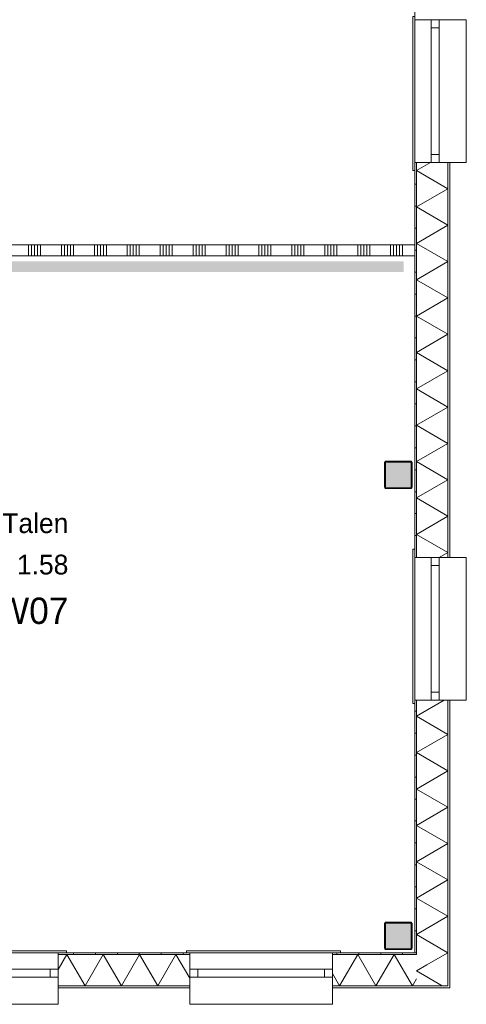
# Model space of a CAD drawing. Header units: millimetres. Extents: x -850 to 154668, y -25041 to 71030.
# Tile 202 of 211: x 95510 to 99580, y -470 to 8500. Entities that reach past the tile are written whole.
import ezdxf
from ezdxf.enums import TextEntityAlignment as Align

# ---------------------------------------------------------------- set-up
doc = ezdxf.new("R2010")
doc.units = ezdxf.units.MM
doc.header["$MEASUREMENT"] = 0
for name, color, linetype in [('New_21 Buitenwanden', 7, 'Continuous'), ('New_21 Buitenwanden Doorsnede-arcering', 7, 'Continuous'), ('New_21 Buitenwanden Laagscheidingslijnen', 7, 'Continuous'), ('New_21 Buitenwanden Ramen', 7, 'Continuous'), ('New_22 NC Binnenwanden', 7, 'Continuous'), ('New_22 NC Binnenwanden Doorsnede-arcering', 7, 'Continuous'), ('New_22 NC Binnenwanden Laagscheidingslijnen', 7, 'Continuous'), ('New_23 Vloeren', 7, 'Continuous'), ('New_Info Wandafwerking aanduiding', 7, 'Continuous'), ('New_Info Wandafwerking aanduiding Doorsnede-arcering', 7, 'Continuous'), ('New_Z Ruimtefuncties', 7, 'Continuous'), ('New_Z Ruimtefuncties Zone omranding', 7, 'Continuous'), ('New_Z Ruimtefuncties Zone tekst', 7, 'Continuous'), ('S-COLS-____-OTLN.RVT S', 7, 'Continuous'), ('S-COLS-____-OTLN.RVT S 2D arcering', 7, 'Continuous')]:
    doc.layers.add(name, color=color, linetype=linetype)
doc.styles.add('GENERATED_STYLE_1', font='txt')
doc.styles.add('GENERATED_STYLE_2', font='txt')
pattern_1 = [(180, (0, 0), (0, 200), [])]
pattern_2 = [(90, (0, 0), (-200, 0), [])]

# ---------------------------------------------------------------- blocks, each defined once
blk = doc.blocks.new('Slab_4_2', base_point=(42240, 24215))
at = {"layer": 'New_23 Vloeren', "color": 1, "linetype": 'Continuous', "lineweight": 0, "flags": 128}
blk.add_lwpolyline([(64109.9, 18020), (64209.9, 18020), (72060, 18020), (72060, 25010, -0.414213), (73260, 26210), (73460, 26210), (73460, 26125), (99110, 26125), (99110, 0), (73125, 0), (73125, 1975.4), (61760, 1975.4)], format="xyb", dxfattribs=at)
blk = doc.blocks.new('*X979')
at = {"layer": 'New_21 Buitenwanden Doorsnede-arcering', "linetype": 'Continuous', "lineweight": 0, "true_color": 0xe9ebeb}
blk.add_hatch(color=254, dxfattribs=at).paths.add_polyline_path([(99412.1, -302.1), (99412.2, -302.2), (99412.2, -302.1)])
blk = doc.blocks.new('*X980')
at = {"layer": 'New_21 Buitenwanden Doorsnede-arcering', "linetype": 'Continuous', "lineweight": 0, "true_color": 0xe9ebeb}
for points in [[(99412.2, 2245), (99412.1, 2245), (99412.1, 2095), (99412.2, 2095)], [(99412.2, 1945), (99412.1, 1945), (99412.1, 1795), (99412.2, 1795)], [(99412.2, 1645), (99412.1, 1645), (99412.1, 1495), (99412.2, 1495)], [(99412.2, 1345), (99412.1, 1345), (99412.1, 1195), (99412.2, 1195)], [(99412.2, 1045), (99412.1, 1045), (99412.1, 895), (99412.2, 895)], [(99412.2, 745), (99412.1, 745), (99412.1, 595), (99412.2, 595)], [(99412.2, 445), (99412.1, 445), (99412.1, 295), (99412.2, 295)], [(99412.2, 145), (99412.1, 145), (99412.1, -5), (99412.2, -5)], [(99412.1, -155), (99412.1, -302.1), (99412.2, -302.1), (99412.2, -155)]]:
    blk.add_hatch(color=254, dxfattribs=at).paths.add_polyline_path(points)
blk = doc.blocks.new('*X981')
at = {"layer": 'New_21 Buitenwanden Doorsnede-arcering', "linetype": 'Continuous', "lineweight": 0, "true_color": 0xe9ebeb}
for points in [[(99412.1, 7200), (99412.1, 7195), (99412.2, 7195), (99412.2, 7200)], [(99412.2, 7045), (99412.1, 7045), (99412.1, 6895), (99412.2, 6895)], [(99412.2, 6745), (99412.1, 6745), (99412.1, 6595), (99412.2, 6595)], [(99412.2, 6445), (99412.1, 6445), (99412.1, 6295), (99412.2, 6295)], [(99412.2, 6145), (99412.1, 6145), (99412.1, 5995), (99412.2, 5995)], [(99412.2, 5845), (99412.1, 5845), (99412.1, 5695), (99412.2, 5695)], [(99412.2, 5545), (99412.1, 5545), (99412.1, 5395), (99412.2, 5395)], [(99412.2, 5245), (99412.1, 5245), (99412.1, 5095), (99412.2, 5095)], [(99412.2, 4945), (99412.1, 4945), (99412.1, 4795), (99412.2, 4795)], [(99412.2, 4645), (99412.1, 4645), (99412.1, 4495), (99412.2, 4495)], [(99412.2, 4345), (99412.1, 4345), (99412.1, 4195), (99412.2, 4195)], [(99412.2, 4045), (99412.1, 4045), (99412.1, 3895), (99412.2, 3895)], [(99412.1, 3745), (99412.1, 3600), (99412.2, 3600), (99412.2, 3745)]]:
    blk.add_hatch(color=254, dxfattribs=at).paths.add_polyline_path(points)
blk = doc.blocks.new('*X990')
at = {"layer": 'New_21 Buitenwanden Doorsnede-arcering', "linetype": 'Continuous', "lineweight": 0, "true_color": 0xe9ebeb}
for points in [[(99125, 7195), (99125.1, 7195), (99125.1, 7200), (99125, 7200)], [(99125.1, 7045), (99125, 7045), (99125, 6895), (99125.1, 6895)], [(99125.1, 6745), (99125, 6745), (99125, 6595), (99125.1, 6595)], [(99125.1, 6445), (99125, 6445), (99125, 6295), (99125.1, 6295)], [(99125.1, 6145), (99125, 6145), (99125, 5995), (99125.1, 5995)], [(99125.1, 5845), (99125, 5845), (99125, 5695), (99125.1, 5695)], [(99125.1, 5545), (99125, 5545), (99125, 5395), (99125.1, 5395)], [(99125.1, 5245), (99125, 5245), (99125, 5095), (99125.1, 5095)], [(99125.1, 4945), (99125, 4945), (99125, 4795), (99125.1, 4795)], [(99125.1, 4645), (99125, 4645), (99125, 4495), (99125.1, 4495)], [(99125.1, 4345), (99125, 4345), (99125, 4195), (99125.1, 4195)], [(99125.1, 4045), (99125, 4045), (99125, 3895), (99125.1, 3895)], [(99125.1, 3745), (99125, 3745), (99125, 3600), (99125.1, 3600)]]:
    blk.add_hatch(color=254, dxfattribs=at).paths.add_polyline_path(points)
blk = doc.blocks.new('*X995')
at = {"layer": 'New_21 Buitenwanden Doorsnede-arcering', "linetype": 'Continuous', "lineweight": 0, "true_color": 0xe9ebeb}
for points in [[(99125.1, 2245), (99125, 2245), (99125, 2095), (99125.1, 2095)], [(99125.1, 1945), (99125, 1945), (99125, 1795), (99125.1, 1795)], [(99125.1, 1645), (99125, 1645), (99125, 1495), (99125.1, 1495)], [(99125.1, 1345), (99125, 1345), (99125, 1195), (99125.1, 1195)], [(99125.1, 1045), (99125, 1045), (99125, 895), (99125.1, 895)], [(99125.1, 745), (99125, 745), (99125, 595), (99125.1, 595)], [(99125.1, 445), (99125, 445), (99125, 295), (99125.1, 295)], [(99125.1, 145), (99125, 145), (99125, -5), (99125.1, -5)]]:
    blk.add_hatch(color=254, dxfattribs=at).paths.add_polyline_path(points)
blk = doc.blocks.new('*X997')
at = {"layer": 'New_21 Buitenwanden Doorsnede-arcering', "color": 254, "linetype": 'Continuous', "lineweight": 0, "true_color": 0xe9ebeb}
blk.add_line((99385.9, -15.1), (99220.6, -110.6), dxfattribs=at)
blk = doc.blocks.new('*X998')
at = {"layer": 'New_21 Buitenwanden Doorsnede-arcering', "color": 254, "linetype": 'Continuous', "lineweight": 0, "true_color": 0xe9ebeb}
for p, q in [((99377.8, 2300), (99125.1, 2154.1)), ((99412.1, 1988.4), (99125.1, 2154.1)), ((99412.1, 1988.4), (99125.1, 1822.7)), ((99412.1, 1657), (99125.1, 1822.7)), ((99412.1, 1657), (99125.1, 1491.3)), ((99412.1, 1325.6), (99125.1, 1491.3)), ((99412.1, 1325.6), (99125.1, 1159.9)), ((99412.1, 994.2), (99125.1, 1159.9)), ((99412.1, 994.2), (99125.1, 828.5)), ((99412.1, 662.8), (99125.1, 828.5)), ((99412.1, 662.8), (99125.1, 497.1)), ((99412.1, 331.4), (99125.1, 497.1)), ((99412.1, 331.4), (99125.1, 165.7)), ((99412.1, 0), (99125.1, 165.7)), ((99412.1, 0), (99385.9, -15.1))]:
    blk.add_line(p, q, dxfattribs=at)
blk = doc.blocks.new('*X1000')
at = {"layer": 'New_21 Buitenwanden Doorsnede-arcering', "color": 254, "linetype": 'Continuous', "lineweight": 0, "true_color": 0xe9ebeb}
for p, q in [((99254.9, 7200), (99125.1, 7125.1)), ((99412.1, 6959.4), (99125.1, 7125.1)), ((99412.1, 6959.4), (99125.1, 6793.7)), ((99412.1, 6628), (99125.1, 6793.7)), ((99412.1, 6628), (99125.1, 6462.3)), ((99412.1, 6296.6), (99125.1, 6462.3)), ((99412.1, 6296.6), (99125.1, 6130.9)), ((99412.1, 5965.2), (99125.1, 6130.9)), ((99412.1, 5965.2), (99125.1, 5799.5)), ((99412.1, 5633.8), (99125.1, 5799.5)), ((99412.1, 5633.8), (99125.1, 5468.1)), ((99412.1, 5302.4), (99125.1, 5468.1)), ((99412.1, 5302.4), (99125.1, 5136.7)), ((99412.1, 4971), (99125.1, 5136.7)), ((99412.1, 4971), (99125.1, 4805.3)), ((99412.1, 4639.6), (99125.1, 4805.3)), ((99412.1, 4639.6), (99125.1, 4473.9)), ((99412.1, 4308.2), (99125.1, 4473.9)), ((99412.1, 4308.2), (99125.1, 4142.5)), ((99412.1, 3976.8), (99125.1, 4142.5)), ((99412.1, 3976.8), (99125.1, 3811.1)), ((99412.1, 3645.4), (99125.1, 3811.1)), ((99412.1, 3645.4), (99333.5, 3600))]:
    blk.add_line(p, q, dxfattribs=at)
blk = doc.blocks.new('R1 22_7')
at = {"layer": 'New_21 Buitenwanden Ramen', "color": 1, "linetype": 'Continuous', "lineweight": 0}
for p, q in [((-725, 150.2), (-725, 168.2)), ((-725, 168.2), (680, 168.2)), ((-650, 150.2), (-680, 150.2)), ((-650, 150.2), (-680, 150.2)), ((-650, 135.2), (-650, 150.2)), ((-650, 135.2), (-650, 150.2)), ((-650, 0), (-650, 135.1)), ((-650, 0), (-650, 135.1)), ((650, 135.2), (650, 150.2)), ((650, 135.2), (650, 150.2)), ((650, 150.2), (680, 150.2)), ((650, 150.2), (680, 150.2)), ((650, 0), (650, 135.1)), ((650, 0), (650, 135.1)), ((680, 168.2), (680, 150.2)), ((-650, 0), (-577, 0)), ((-650, -72), (-650, 0)), ((-650, -72), (-650, 0)), ((-577, 0), (-577, -72)), ((-577, 0), (577, 0)), ((577, -72), (577, 0)), ((577, 0), (650, 0)), ((650, -72), (650, 0)), ((650, -72), (650, 0)), ((-577, -72), (-650, -72)), ((-650, -152), (-650, -72)), ((577, -72), (-577, -72)), ((650, -72), (577, -72)), ((650, -152), (650, -72)), ((-650, -170), (-650, -320)), ((650, -320), (650, -170)), ((-650, -320), (650, -320))]:
    blk.add_line(p, q, dxfattribs=at)
at = {"layer": 'New_21 Buitenwanden Ramen', "color": 9, "linetype": 'Continuous', "lineweight": 0}
for p, q in [((-650, 150.2), (650, 150.2)), ((-650, 135.1), (-650, 135.2)), ((-650, 135.1), (-650, 135.2)), ((650, 135.1), (650, 135.2)), ((650, 135.1), (650, 135.2)), ((-650, -170), (-650, -152)), ((650, -170), (650, -152))]:
    blk.add_line(p, q, dxfattribs=at)
blk = doc.blocks.new('*X1012')
at = {"layer": 'New_21 Buitenwanden Doorsnede-arcering', "linetype": 'Continuous', "lineweight": 0, "true_color": 0xe9ebeb}
blk.add_hatch(color=254, dxfattribs=at).paths.add_polyline_path([(99412.1, -302.1), (99412.1, -302.2), (99412.2, -302.2)])
blk = doc.blocks.new('*X1014')
at = {"layer": 'New_21 Buitenwanden Doorsnede-arcering', "color": 254, "linetype": 'Continuous', "lineweight": 0, "true_color": 0xe9ebeb}
for p in [(99220.6, -110.6), (99361.4, -302.1)]:
    blk.add_line(p, (99125.1, -165.7), dxfattribs=at)
blk = doc.blocks.new('Wall_154_2', base_point=(99110, 0))
at = {"layer": 'New_21 Buitenwanden Doorsnede-arcering', "linetype": 'Continuous', "lineweight": 0, "true_color": 0xe9ebeb}
h = blk.add_hatch(dxfattribs=at)
h.set_pattern_fill('930_Lijnen_vert_200_0002', color=254, style=0, pattern_type=2)
h.set_pattern_definition(pattern_1)
h.paths.add_polyline_path([(99110, 3600), (99125, 3600), (99125, 7200), (99110, 7200)])
h = blk.add_hatch(dxfattribs=at)
h.set_pattern_fill('930_Lijnen_vert_200_0002', color=254, style=0, pattern_type=2)
h.set_pattern_definition(pattern_1)
h.paths.add_polyline_path([(99110, 0), (99125, 0), (99125, 2300), (99110, 2300)])
h = blk.add_hatch(dxfattribs=at)
h.set_pattern_fill('930_Lijnen_vert_200_0002', color=254, style=0, pattern_type=2)
h.set_pattern_definition(pattern_1)
h.paths.add_polyline_path([(99110, 0), (99125, -15), (99125, 0)])
h = blk.add_hatch(dxfattribs=at)
h.set_pattern_fill('930_Lijnen_vert_200_0002', color=254, style=0, pattern_type=2)
h.set_pattern_definition(pattern_1)
h.paths.add_polyline_path([(99110, -15), (99125, -15), (99110, 0)])
at = {"layer": 'New_21 Buitenwanden', "color": 8, "linetype": 'Continuous', "lineweight": 0, "true_color": 0x778488}
for p, q in [((99110, 7200), (99110, 7170)), ((99125, 7200), (99110, 7200)), ((99125.1, 7200), (99125, 7200)), ((99260.2, 7200), (99125.1, 7200)), ((99332.2, 7200), (99260.2, 7200)), ((99412.2, 7200), (99332.2, 7200)), ((99430.2, 7200), (99412.2, 7200)), ((99110, 3600), (99110, 3630)), ((99125, 3600), (99110, 3600)), ((99125.1, 3600), (99125, 3600)), ((99260.2, 3600), (99125.1, 3600)), ((99332.2, 3600), (99260.2, 3600)), ((99412.2, 3600), (99332.2, 3600)), ((99430.2, 3600), (99412.2, 3600)), ((99110, 2300), (99110, 2270)), ((99125, 2300), (99110, 2300)), ((99125.1, 2300), (99125, 2300)), ((99260.2, 2300), (99125.1, 2300)), ((99332.2, 2300), (99260.2, 2300)), ((99412.2, 2300), (99332.2, 2300)), ((99430.2, 2300), (99412.2, 2300))]:
    blk.add_line(p, q, dxfattribs=at)
at = {"layer": 'New_21 Buitenwanden', "color": 8, "linetype": 'Continuous', "lineweight": 0, "true_color": 0x778488, "flags": 128}
for points in [[(99110, 7200), (99110, 3600)], [(99430.2, 3600), (99430.2, 7200)], [(99110, 2300), (99110, 0)], [(99430.2, -320.2), (99430.2, 2300)], [(99430.2, -320.2), (99412.2, -320.2)]]:
    blk.add_lwpolyline(points, dxfattribs=at)
at = {"layer": 'New_21 Buitenwanden Laagscheidingslijnen', "color": 8, "linetype": 'Continuous', "lineweight": 0, "true_color": 0x778488}
for p, q in [((99125, 7200), (99125, 3600)), ((99125.1, 7200), (99125.1, 3600)), ((99412.1, 3600), (99412.1, 7200)), ((99412.2, 3600), (99412.2, 7200)), ((99125, 2300), (99125, -15)), ((99125.1, 2300), (99125.1, -15.1)), ((99412.1, -15.1), (99412.1, 2300)), ((99412.2, -302.1), (99412.2, 2300)), ((99110, -15), (99125, -15)), ((99125, -15.1), (99125.1, -15.1)), ((99412.1, -302.1), (99412.1, -15.1)), ((99125.1, -302.1), (99412.1, -302.1)), ((99412.1, -302.2), (99412.2, -302.2)), ((99412.2, -302.2), (99412.2, -302.1))]:
    blk.add_line(p, q, dxfattribs=at)
at = {"layer": 'New_21 Buitenwanden', "color": 8, "lineweight": 0, "true_color": 0x778488}
for name in ['*X990', '*X1000', '*X981', '*X995', '*X998', '*X980', '*X997', '*X1014', '*X979', '*X1012']:
    blk.add_blockref(name, (0, 0), dxfattribs=at)
at = {"layer": 'New_21 Buitenwanden Ramen', "color": 1, "linetype": 'Continuous', "lineweight": 0, "zscale": 1000, "rotation": 90}
blk.add_blockref('R1 22_7', (99260.2, 7850), dxfattribs=at)
at = {"layer": 'New_21 Buitenwanden Ramen', "color": 1, "linetype": 'Continuous', "lineweight": 0, "xscale": -1, "zscale": 1000, "rotation": 90}
blk.add_blockref('R1 22_7', (99260.2, 2950), dxfattribs=at)
blk = doc.blocks.new('*X1088')
at = {"layer": 'New_21 Buitenwanden Doorsnede-arcering', "linetype": 'Continuous', "lineweight": 0, "true_color": 0xe9ebeb}
for points in [[(96150, -302.1), (96000, -302.1), (96000, -302.2), (96150, -302.2)], [(96450, -302.1), (96300, -302.1), (96300, -302.2), (96450, -302.2)], [(96750, -302.1), (96600, -302.1), (96600, -302.2), (96750, -302.2)], [(97050, -302.1), (96900, -302.1), (96900, -302.2), (97050, -302.2)]]:
    blk.add_hatch(color=254, dxfattribs=at).paths.add_polyline_path(points)
blk = doc.blocks.new('*X1089')
at = {"layer": 'New_21 Buitenwanden Doorsnede-arcering', "linetype": 'Continuous', "lineweight": 0, "true_color": 0xe9ebeb}
for points in [[(98550, -302.1), (98400, -302.1), (98400, -302.2), (98550, -302.2)], [(98850, -302.1), (98700, -302.1), (98700, -302.2), (98850, -302.2)], [(99150, -302.1), (99000, -302.1), (99000, -302.2), (99150, -302.2)], [(99300, -302.1), (99300, -302.2), (99412.1, -302.2), (99412.1, -302.1)]]:
    blk.add_hatch(color=254, dxfattribs=at).paths.add_polyline_path(points)
blk = doc.blocks.new('*X1097')
at = {"layer": 'New_21 Buitenwanden Doorsnede-arcering', "linetype": 'Continuous', "lineweight": 0, "true_color": 0xe9ebeb}
for points in [[(96150, -15), (96000, -15), (96000, -15.1), (96150, -15.1)], [(96450, -15), (96300, -15), (96300, -15.1), (96450, -15.1)], [(96750, -15), (96600, -15), (96600, -15.1), (96750, -15.1)], [(97050, -15), (96900, -15), (96900, -15.1), (97050, -15.1)]]:
    blk.add_hatch(color=254, dxfattribs=at).paths.add_polyline_path(points)
blk = doc.blocks.new('*X1098')
at = {"layer": 'New_21 Buitenwanden Doorsnede-arcering', "linetype": 'Continuous', "lineweight": 0, "true_color": 0xe9ebeb}
for points in [[(98550, -15), (98400, -15), (98400, -15.1), (98550, -15.1)], [(98850, -15), (98700, -15), (98700, -15.1), (98850, -15.1)], [(99000, -15), (99000, -15.1), (99125, -15.1), (99125, -15)]]:
    blk.add_hatch(color=254, dxfattribs=at).paths.add_polyline_path(points)
blk = doc.blocks.new('*X1106')
at = {"layer": 'New_21 Buitenwanden Doorsnede-arcering', "color": 254, "linetype": 'Continuous', "lineweight": 0, "true_color": 0xe9ebeb}
for p, q in [((95860.1, -153.6), (95940, -15.1)), ((96105.7, -302.1), (95940, -15.1)), ((96105.7, -302.1), (96271.4, -15.1)), ((96437.1, -302.1), (96271.4, -15.1)), ((96437.1, -302.1), (96602.8, -15.1)), ((96768.5, -302.1), (96602.8, -15.1)), ((96768.5, -302.1), (96934.2, -15.1)), ((97060.1, -233.1), (96934.2, -15.1))]:
    blk.add_line(p, q, dxfattribs=at)
blk = doc.blocks.new('*X1107')
at = {"layer": 'New_21 Buitenwanden Doorsnede-arcering', "color": 254, "linetype": 'Continuous', "lineweight": 0, "true_color": 0xe9ebeb}
for p, q in [((98425.5, -302.1), (98591.2, -15.1)), ((98756.9, -302.1), (98591.2, -15.1)), ((98756.9, -302.1), (98922.6, -15.1)), ((99088.3, -302.1), (98922.6, -15.1)), ((98425.5, -302.1), (98360.1, -188.8)), ((99088.3, -302.1), (99125.1, -238.4))]:
    blk.add_line(p, q, dxfattribs=at)
blk = doc.blocks.new('Wall_157_2', base_point=(73460, 0))
at = {"layer": 'New_21 Buitenwanden Doorsnede-arcering', "linetype": 'Continuous', "lineweight": 0, "true_color": 0xe9ebeb}
h = blk.add_hatch(dxfattribs=at)
h.set_pattern_fill('930_Lijnen_vert_200_0002', color=254, style=0, pattern_type=2)
h.set_pattern_definition(pattern_2)
h.paths.add_polyline_path([(95860.1, -15), (97060.1, -15), (97060.1, 0), (95860.1, 0)])
h = blk.add_hatch(dxfattribs=at)
h.set_pattern_fill('930_Lijnen_vert_200_0002', color=254, style=0, pattern_type=2)
h.set_pattern_definition(pattern_2)
h.paths.add_polyline_path([(99110, 0), (98360.1, 0), (98360.1, -15), (99110, -15)])
at = {"layer": 'New_21 Buitenwanden', "color": 8, "linetype": 'Continuous', "lineweight": 0, "true_color": 0x778488}
for p, q in [((95860.1, 0), (95890.1, 0)), ((95860.1, -15), (95860.1, 0)), ((98360.1, 0), (98390.1, 0)), ((98360.1, -15), (98360.1, 0)), ((95860.1, -15.1), (95860.1, -15)), ((95860.1, -150.2), (95860.1, -15.1)), ((97060.1, 0), (97030.1, 0)), ((97060.1, -15), (97060.1, 0)), ((97060.1, -15.1), (97060.1, -15)), ((97060.1, -150.2), (97060.1, -15.1)), ((98360.1, -15.1), (98360.1, -15)), ((98360.1, -150.2), (98360.1, -15.1)), ((95860.1, -222.2), (95860.1, -150.2)), ((97060.1, -222.2), (97060.1, -150.2)), ((98360.1, -222.2), (98360.1, -150.2)), ((95860.1, -302.2), (95860.1, -222.2)), ((97060.1, -302.2), (97060.1, -222.2)), ((98360.1, -302.2), (98360.1, -222.2)), ((95860.1, -320.2), (95860.1, -302.2)), ((97060.1, -320.2), (97060.1, -302.2)), ((98360.1, -320.2), (98360.1, -302.2))]:
    blk.add_line(p, q, dxfattribs=at)
at = {"layer": 'New_21 Buitenwanden', "color": 8, "linetype": 'Continuous', "lineweight": 0, "true_color": 0x778488, "flags": 128}
for points in [[(97060.1, 0), (95860.1, 0)], [(99110, 0), (98360.1, 0)], [(95860.1, -320.2), (97060.1, -320.2)], [(98360.1, -320.2), (99412.2, -320.2)]]:
    blk.add_lwpolyline(points, dxfattribs=at)
at = {"layer": 'New_21 Buitenwanden Laagscheidingslijnen', "color": 8, "linetype": 'Continuous', "lineweight": 0, "true_color": 0x778488}
for p, q in [((97060.1, -15), (95860.1, -15)), ((97060.1, -15.1), (95860.1, -15.1)), ((99110, -15), (98360.1, -15)), ((99125, -15.1), (98360.1, -15.1)), ((99110, -15), (99125, -15)), ((99125, -15.1), (99125.1, -15.1)), ((95860.1, -302.1), (97060.1, -302.1)), ((95860.1, -302.2), (97060.1, -302.2)), ((98360.1, -302.1), (99125.1, -302.1)), ((98360.1, -302.2), (99412.1, -302.2)), ((99125.1, -302.1), (99412.1, -302.1)), ((99412.1, -302.2), (99412.2, -302.2))]:
    blk.add_line(p, q, dxfattribs=at)
at = {"layer": 'New_21 Buitenwanden', "color": 8, "lineweight": 0, "true_color": 0x778488}
for name in ['*X1106', '*X1097', '*X1107', '*X1098', '*X1088', '*X1089']:
    blk.add_blockref(name, (0, 0), dxfattribs=at)
at = {"layer": 'New_21 Buitenwanden Ramen', "color": 1, "linetype": 'Continuous', "lineweight": 0, "xscale": -1, "zscale": 1000}
for p in [(95210.1, -150.2), (97710.1, -150.2)]:
    blk.add_blockref('R1 22_7', p, dxfattribs=at)
blk = doc.blocks.new('Column 250[90]_2', base_point=(0.5, 3))
at = {"layer": 'S-COLS-____-OTLN.RVT S 2D arcering', "linetype": 'Continuous', "lineweight": 0, "true_color": 0x778488}
h = blk.add_hatch(color=8, dxfattribs=at)
h.paths.add_polyline_path([(98835.5, 41), (98836.5, 36), (98839.3, 31.8), (98843.5, 28.9), (98848.5, 28), (99072.5, 28), (99077.5, 28.9), (99081.7, 31.8), (99084.5, 36), (99085.5, 41), (99085.5, 265), (99084.5, 269.9), (99081.7, 274.1), (99077.5, 277), (99072.5, 278), (98848.5, 278), (98843.5, 277), (98839.3, 274.1), (98836.5, 269.9), (98835.5, 265)])
h.paths.add_polyline_path([(99072.5, 36), (98848.5, 36), (98846.6, 36.3), (98845, 37.4), (98843.9, 39), (98843.5, 41), (98843.5, 265), (98843.9, 266.9), (98845, 268.5), (98846.6, 269.6), (98848.5, 270), (99072.5, 270), (99074.4, 269.6), (99076.1, 268.5), (99077.1, 266.9), (99077.5, 265), (99077.5, 41), (99077.1, 39), (99076.1, 37.4), (99074.4, 36.3)], flags=0)
blk.add_hatch(color=8, dxfattribs=at).paths.add_polyline_path([(99072.5, 270), (98848.5, 270), (98846.6, 269.6), (98845, 268.5), (98843.9, 266.9), (98843.5, 265), (98843.5, 41), (98843.9, 39), (98845, 37.4), (98846.6, 36.3), (98848.5, 36), (99072.5, 36), (99074.4, 36.3), (99076.1, 37.4), (99077.1, 39), (99077.5, 41), (99077.5, 265), (99077.1, 266.9), (99076.1, 268.5), (99074.4, 269.6)])
at = {"layer": 'S-COLS-____-OTLN.RVT S', "color": 1, "linetype": 'Continuous', "lineweight": 0}
for p, q in [((98836.5, 269.9), (98835.5, 265)), ((98839.3, 274.1), (98836.5, 269.9)), ((98843.5, 277), (98839.3, 274.1)), ((98848.5, 278), (98843.5, 277)), ((98845, 268.5), (98846.6, 269.6)), ((98846.6, 269.6), (98848.5, 270)), ((99072.5, 278), (98848.5, 278)), ((98848.5, 270), (99072.5, 270)), ((99077.5, 277), (99072.5, 278)), ((99072.5, 270), (99074.4, 269.6)), ((99074.4, 269.6), (99076.1, 268.5)), ((99081.7, 274.1), (99077.5, 277)), ((99084.5, 269.9), (99081.7, 274.1)), ((99085.5, 265), (99084.5, 269.9)), ((98835.5, 265), (98835.5, 41)), ((98843.5, 265), (98843.9, 266.9)), ((98843.5, 41), (98843.5, 265)), ((98843.9, 266.9), (98845, 268.5)), ((99076.1, 268.5), (99077.1, 266.9)), ((99077.1, 266.9), (99077.5, 265)), ((99077.5, 265), (99077.5, 41)), ((99085.5, 41), (99085.5, 265)), ((98835.5, 41), (98836.5, 36)), ((98836.5, 36), (98839.3, 31.8)), ((98839.3, 31.8), (98843.5, 28.9)), ((98843.9, 39), (98843.5, 41)), ((98843.5, 28.9), (98848.5, 28)), ((98845, 37.4), (98843.9, 39)), ((98846.6, 36.3), (98845, 37.4)), ((98848.5, 36), (98846.6, 36.3)), ((99072.5, 36), (98848.5, 36)), ((98848.5, 28), (99072.5, 28)), ((99074.4, 36.3), (99072.5, 36)), ((99072.5, 28), (99077.5, 28.9)), ((99076.1, 37.4), (99074.4, 36.3)), ((99077.1, 39), (99076.1, 37.4)), ((99077.5, 41), (99077.1, 39)), ((99077.5, 28.9), (99081.7, 31.8)), ((99081.7, 31.8), (99084.5, 36)), ((99084.5, 36), (99085.5, 41))]:
    blk.add_line(p, q, dxfattribs=at)
blk = doc.blocks.new('Column 251[91]_2', base_point=(0.5, 3))
at = {"layer": 'S-COLS-____-OTLN.RVT S 2D arcering', "linetype": 'Continuous', "lineweight": 0, "true_color": 0x778488}
h = blk.add_hatch(color=8, dxfattribs=at)
h.paths.add_polyline_path([(98835.5, 4241), (98836.5, 4236), (98839.3, 4231.8), (98843.5, 4228.9), (98848.5, 4228), (99072.5, 4228), (99077.5, 4228.9), (99081.7, 4231.8), (99084.5, 4236), (99085.5, 4241), (99085.5, 4465), (99084.5, 4469.9), (99081.7, 4474.1), (99077.5, 4477), (99072.5, 4478), (98848.5, 4478), (98843.5, 4477), (98839.3, 4474.1), (98836.5, 4469.9), (98835.5, 4465)])
h.paths.add_polyline_path([(99072.5, 4236), (98848.5, 4236), (98846.6, 4236.3), (98845, 4237.4), (98843.9, 4239), (98843.5, 4241), (98843.5, 4465), (98843.9, 4466.9), (98845, 4468.5), (98846.6, 4469.6), (98848.5, 4470), (99072.5, 4470), (99074.4, 4469.6), (99076.1, 4468.5), (99077.1, 4466.9), (99077.5, 4465), (99077.5, 4241), (99077.1, 4239), (99076.1, 4237.4), (99074.4, 4236.3)], flags=0)
blk.add_hatch(color=8, dxfattribs=at).paths.add_polyline_path([(99072.5, 4470), (98848.5, 4470), (98846.6, 4469.6), (98845, 4468.5), (98843.9, 4466.9), (98843.5, 4465), (98843.5, 4241), (98843.9, 4239), (98845, 4237.4), (98846.6, 4236.3), (98848.5, 4236), (99072.5, 4236), (99074.4, 4236.3), (99076.1, 4237.4), (99077.1, 4239), (99077.5, 4241), (99077.5, 4465), (99077.1, 4466.9), (99076.1, 4468.5), (99074.4, 4469.6)])
at = {"layer": 'S-COLS-____-OTLN.RVT S', "color": 1, "linetype": 'Continuous', "lineweight": 0}
for p, q in [((98836.5, 4469.9), (98835.5, 4465)), ((98835.5, 4465), (98835.5, 4241)), ((98839.3, 4474.1), (98836.5, 4469.9)), ((98843.5, 4477), (98839.3, 4474.1)), ((98848.5, 4478), (98843.5, 4477)), ((98843.5, 4465), (98843.9, 4466.9)), ((98843.5, 4241), (98843.5, 4465)), ((98843.9, 4466.9), (98845, 4468.5)), ((98845, 4468.5), (98846.6, 4469.6)), ((98846.6, 4469.6), (98848.5, 4470)), ((99072.5, 4478), (98848.5, 4478)), ((98848.5, 4470), (99072.5, 4470)), ((99077.5, 4477), (99072.5, 4478)), ((99072.5, 4470), (99074.4, 4469.6)), ((99074.4, 4469.6), (99076.1, 4468.5)), ((99076.1, 4468.5), (99077.1, 4466.9)), ((99077.1, 4466.9), (99077.5, 4465)), ((99081.7, 4474.1), (99077.5, 4477)), ((99077.5, 4465), (99077.5, 4241)), ((99084.5, 4469.9), (99081.7, 4474.1)), ((99085.5, 4465), (99084.5, 4469.9)), ((99085.5, 4241), (99085.5, 4465)), ((98835.5, 4241), (98836.5, 4236)), ((98836.5, 4236), (98839.3, 4231.8)), ((98839.3, 4231.8), (98843.5, 4228.9)), ((98843.9, 4239), (98843.5, 4241)), ((98843.5, 4228.9), (98848.5, 4228)), ((98845, 4237.4), (98843.9, 4239)), ((98846.6, 4236.3), (98845, 4237.4)), ((98848.5, 4236), (98846.6, 4236.3)), ((99072.5, 4236), (98848.5, 4236)), ((98848.5, 4228), (99072.5, 4228)), ((99074.4, 4236.3), (99072.5, 4236)), ((99072.5, 4228), (99077.5, 4228.9)), ((99076.1, 4237.4), (99074.4, 4236.3)), ((99077.1, 4239), (99076.1, 4237.4)), ((99077.5, 4241), (99077.1, 4239)), ((99077.5, 4228.9), (99081.7, 4231.8)), ((99081.7, 4231.8), (99084.5, 4236)), ((99084.5, 4236), (99085.5, 4241))]:
    blk.add_line(p, q, dxfattribs=at)
blk = doc.blocks.new('*X2295')
at = {"layer": 'New_22 NC Binnenwanden Doorsnede-arcering', "color": 254, "linetype": 'Continuous', "lineweight": 0, "true_color": 0xe9ebeb}
for p, q in [((89890.3, 6419.5), (89890.3, 6450)), ((89890.3, 6350), (89890.3, 6419.5)), ((89917.7, 6419.5), (89917.7, 6450)), ((89917.7, 6350), (89917.7, 6419.5)), ((89945.1, 6419.5), (89945.1, 6450)), ((89945.1, 6350), (89945.1, 6419.5)), ((89972.6, 6419.5), (89972.6, 6450)), ((89972.6, 6350), (89972.6, 6419.5)), ((90000, 6419.5), (90000, 6450)), ((90000, 6350), (90000, 6419.5)), ((90190.3, 6419.5), (90190.3, 6450)), ((90190.3, 6350), (90190.3, 6419.5)), ((90217.7, 6419.5), (90217.7, 6450)), ((90217.7, 6350), (90217.7, 6419.5)), ((90245.1, 6419.5), (90245.1, 6450)), ((90245.1, 6350), (90245.1, 6419.5)), ((90272.6, 6419.5), (90272.6, 6450)), ((90272.6, 6350), (90272.6, 6419.5)), ((90300, 6419.5), (90300, 6450)), ((90300, 6350), (90300, 6419.5)), ((90490.3, 6419.5), (90490.3, 6450)), ((90490.3, 6350), (90490.3, 6419.5)), ((90517.7, 6419.5), (90517.7, 6450)), ((90517.7, 6350), (90517.7, 6419.5)), ((90545.1, 6419.5), (90545.1, 6450)), ((90545.1, 6350), (90545.1, 6419.5)), ((90572.6, 6419.5), (90572.6, 6450)), ((90572.6, 6350), (90572.6, 6419.5)), ((90600, 6419.5), (90600, 6450)), ((90600, 6350), (90600, 6419.5)), ((90790.3, 6419.5), (90790.3, 6450)), ((90790.3, 6350), (90790.3, 6419.5)), ((90817.7, 6419.5), (90817.7, 6450)), ((90817.7, 6350), (90817.7, 6419.5)), ((90845.1, 6419.5), (90845.1, 6450)), ((90845.1, 6350), (90845.1, 6419.5)), ((90872.6, 6419.5), (90872.6, 6450)), ((90872.6, 6350), (90872.6, 6419.5)), ((90900, 6419.5), (90900, 6450)), ((90900, 6350), (90900, 6419.5)), ((91090.3, 6419.5), (91090.3, 6450)), ((91090.3, 6350), (91090.3, 6419.5)), ((91117.7, 6419.5), (91117.7, 6450)), ((91117.7, 6350), (91117.7, 6419.5)), ((91145.1, 6419.5), (91145.1, 6450)), ((91145.1, 6350), (91145.1, 6419.5)), ((91172.6, 6419.5), (91172.6, 6450)), ((91172.6, 6350), (91172.6, 6419.5)), ((91200, 6419.5), (91200, 6450)), ((91200, 6350), (91200, 6419.5)), ((91390.3, 6419.5), (91390.3, 6450)), ((91390.3, 6350), (91390.3, 6419.5)), ((91417.7, 6419.5), (91417.7, 6450)), ((91417.7, 6350), (91417.7, 6419.5)), ((91445.1, 6419.5), (91445.1, 6450)), ((91445.1, 6350), (91445.1, 6419.5)), ((91472.6, 6419.5), (91472.6, 6450)), ((91472.6, 6350), (91472.6, 6419.5)), ((91500, 6419.5), (91500, 6450)), ((91500, 6350), (91500, 6419.5)), ((91690.3, 6419.5), (91690.3, 6450)), ((91690.3, 6350), (91690.3, 6419.5)), ((91717.7, 6419.5), (91717.7, 6450)), ((91717.7, 6350), (91717.7, 6419.5)), ((91745.1, 6419.5), (91745.1, 6450)), ((91745.1, 6350), (91745.1, 6419.5)), ((91772.6, 6419.5), (91772.6, 6450)), ((91772.6, 6350), (91772.6, 6419.5)), ((91800, 6419.5), (91800, 6450)), ((91800, 6350), (91800, 6419.5)), ((91990.3, 6419.5), (91990.3, 6450)), ((91990.3, 6350), (91990.3, 6419.5)), ((92017.7, 6419.5), (92017.7, 6450)), ((92017.7, 6350), (92017.7, 6419.5)), ((92045.1, 6419.5), (92045.1, 6450)), ((92045.1, 6350), (92045.1, 6419.5)), ((92072.6, 6419.5), (92072.6, 6450)), ((92072.6, 6350), (92072.6, 6419.5)), ((92100, 6419.5), (92100, 6450)), ((92100, 6350), (92100, 6419.5)), ((92290.3, 6419.5), (92290.3, 6450)), ((92290.3, 6350), (92290.3, 6419.5)), ((92317.7, 6419.5), (92317.7, 6450)), ((92317.7, 6350), (92317.7, 6419.5)), ((92345.1, 6419.5), (92345.1, 6450)), ((92345.1, 6350), (92345.1, 6419.5)), ((92372.6, 6419.5), (92372.6, 6450)), ((92372.6, 6350), (92372.6, 6419.5)), ((92400, 6419.5), (92400, 6450)), ((92400, 6350), (92400, 6419.5)), ((92590.3, 6419.5), (92590.3, 6450)), ((92590.3, 6350), (92590.3, 6419.5)), ((92617.7, 6419.5), (92617.7, 6450)), ((92617.7, 6350), (92617.7, 6419.5)), ((92645.1, 6419.5), (92645.1, 6450)), ((92645.1, 6350), (92645.1, 6419.5)), ((92672.6, 6419.5), (92672.6, 6450)), ((92672.6, 6350), (92672.6, 6419.5)), ((92700, 6419.5), (92700, 6450)), ((92700, 6350), (92700, 6419.5)), ((92890.3, 6419.5), (92890.3, 6450)), ((92890.3, 6350), (92890.3, 6419.5)), ((92917.7, 6419.5), (92917.7, 6450)), ((92917.7, 6350), (92917.7, 6419.5)), ((92945.1, 6419.5), (92945.1, 6450)), ((92945.1, 6350), (92945.1, 6419.5)), ((92972.6, 6419.5), (92972.6, 6450)), ((92972.6, 6350), (92972.6, 6419.5)), ((93000, 6419.5), (93000, 6450)), ((93000, 6350), (93000, 6419.5)), ((93190.3, 6419.5), (93190.3, 6450)), ((93190.3, 6350), (93190.3, 6419.5)), ((93217.7, 6419.5), (93217.7, 6450)), ((93217.7, 6350), (93217.7, 6419.5)), ((93245.1, 6419.5), (93245.1, 6450)), ((93245.1, 6350), (93245.1, 6419.5)), ((93272.6, 6419.5), (93272.6, 6450)), ((93272.6, 6350), (93272.6, 6419.5)), ((93300, 6419.5), (93300, 6450)), ((93300, 6350), (93300, 6419.5)), ((93490.3, 6419.5), (93490.3, 6450)), ((93490.3, 6350), (93490.3, 6419.5)), ((93517.7, 6419.5), (93517.7, 6450)), ((93517.7, 6350), (93517.7, 6419.5)), ((93545.1, 6419.5), (93545.1, 6450)), ((93545.1, 6350), (93545.1, 6419.5)), ((93572.6, 6419.5), (93572.6, 6450)), ((93572.6, 6350), (93572.6, 6419.5)), ((93600, 6419.5), (93600, 6450)), ((93600, 6350), (93600, 6419.5)), ((93790.3, 6419.5), (93790.3, 6450)), ((93790.3, 6350), (93790.3, 6419.5)), ((93817.7, 6419.5), (93817.7, 6450)), ((93817.7, 6350), (93817.7, 6419.5)), ((93845.1, 6419.5), (93845.1, 6450)), ((93845.1, 6350), (93845.1, 6419.5)), ((93872.6, 6419.5), (93872.6, 6450)), ((93872.6, 6350), (93872.6, 6419.5)), ((93900, 6419.5), (93900, 6450)), ((93900, 6350), (93900, 6419.5)), ((94090.3, 6419.5), (94090.3, 6450)), ((94090.3, 6350), (94090.3, 6419.5)), ((94117.7, 6419.5), (94117.7, 6450)), ((94117.7, 6350), (94117.7, 6419.5)), ((94145.1, 6419.5), (94145.1, 6450)), ((94145.1, 6350), (94145.1, 6419.5)), ((94172.6, 6419.5), (94172.6, 6450)), ((94172.6, 6350), (94172.6, 6419.5)), ((94200, 6419.5), (94200, 6450)), ((94200, 6350), (94200, 6419.5)), ((94390.3, 6419.5), (94390.3, 6450)), ((94390.3, 6350), (94390.3, 6419.5)), ((94417.7, 6419.5), (94417.7, 6450)), ((94417.7, 6350), (94417.7, 6419.5)), ((94445.1, 6419.5), (94445.1, 6450)), ((94445.1, 6350), (94445.1, 6419.5)), ((94472.6, 6419.5), (94472.6, 6450)), ((94472.6, 6350), (94472.6, 6419.5)), ((94500, 6419.5), (94500, 6450)), ((94500, 6350), (94500, 6419.5)), ((94690.3, 6419.5), (94690.3, 6450)), ((94690.3, 6350), (94690.3, 6419.5)), ((94717.7, 6419.5), (94717.7, 6450)), ((94717.7, 6350), (94717.7, 6419.5)), ((94745.1, 6419.5), (94745.1, 6450)), ((94745.1, 6350), (94745.1, 6419.5)), ((94772.6, 6419.5), (94772.6, 6450)), ((94772.6, 6350), (94772.6, 6419.5)), ((94800, 6419.5), (94800, 6450)), ((94800, 6350), (94800, 6419.5)), ((94990.3, 6419.5), (94990.3, 6450)), ((94990.3, 6350), (94990.3, 6419.5)), ((95017.7, 6419.5), (95017.7, 6450)), ((95017.7, 6350), (95017.7, 6419.5)), ((95045.1, 6419.5), (95045.1, 6450)), ((95045.1, 6350), (95045.1, 6419.5)), ((95072.6, 6419.5), (95072.6, 6450)), ((95072.6, 6350), (95072.6, 6419.5)), ((95100, 6419.5), (95100, 6450)), ((95100, 6350), (95100, 6419.5)), ((95290.3, 6419.5), (95290.3, 6450)), ((95290.3, 6350), (95290.3, 6419.5)), ((95317.7, 6419.5), (95317.7, 6450)), ((95317.7, 6350), (95317.7, 6419.5)), ((95345.1, 6419.5), (95345.1, 6450)), ((95345.1, 6350), (95345.1, 6419.5)), ((95372.6, 6419.5), (95372.6, 6450)), ((95372.6, 6350), (95372.6, 6419.5)), ((95400, 6419.5), (95400, 6450)), ((95400, 6350), (95400, 6419.5)), ((95590.3, 6419.5), (95590.3, 6450)), ((95590.3, 6350), (95590.3, 6419.5)), ((95617.7, 6419.5), (95617.7, 6450)), ((95617.7, 6350), (95617.7, 6419.5)), ((95645.1, 6419.5), (95645.1, 6450)), ((95645.1, 6350), (95645.1, 6419.5)), ((95672.6, 6419.5), (95672.6, 6450)), ((95672.6, 6350), (95672.6, 6419.5)), ((95700, 6419.5), (95700, 6450)), ((95700, 6350), (95700, 6419.5)), ((95890.3, 6419.5), (95890.3, 6450)), ((95890.3, 6350), (95890.3, 6419.5)), ((95917.7, 6419.5), (95917.7, 6450)), ((95917.7, 6350), (95917.7, 6419.5)), ((95945.1, 6419.5), (95945.1, 6450)), ((95945.1, 6350), (95945.1, 6419.5)), ((95972.6, 6419.5), (95972.6, 6450)), ((95972.6, 6350), (95972.6, 6419.5)), ((96000, 6419.5), (96000, 6450)), ((96000, 6350), (96000, 6419.5)), ((96190.3, 6419.5), (96190.3, 6450)), ((96190.3, 6350), (96190.3, 6419.5)), ((96217.7, 6419.5), (96217.7, 6450)), ((96217.7, 6350), (96217.7, 6419.5)), ((96245.1, 6419.5), (96245.1, 6450)), ((96245.1, 6350), (96245.1, 6419.5)), ((96272.6, 6419.5), (96272.6, 6450)), ((96272.6, 6350), (96272.6, 6419.5)), ((96300, 6419.5), (96300, 6450)), ((96300, 6350), (96300, 6419.5)), ((96490.3, 6419.5), (96490.3, 6450)), ((96490.3, 6350), (96490.3, 6419.5)), ((96517.7, 6419.5), (96517.7, 6450)), ((96517.7, 6350), (96517.7, 6419.5)), ((96545.1, 6419.5), (96545.1, 6450)), ((96545.1, 6350), (96545.1, 6419.5)), ((96572.6, 6419.5), (96572.6, 6450)), ((96572.6, 6350), (96572.6, 6419.5)), ((96600, 6419.5), (96600, 6450)), ((96600, 6350), (96600, 6419.5)), ((96790.3, 6419.5), (96790.3, 6450)), ((96790.3, 6350), (96790.3, 6419.5)), ((96817.7, 6419.5), (96817.7, 6450)), ((96817.7, 6350), (96817.7, 6419.5)), ((96845.1, 6419.5), (96845.1, 6450)), ((96845.1, 6350), (96845.1, 6419.5)), ((96872.6, 6419.5), (96872.6, 6450)), ((96872.6, 6350), (96872.6, 6419.5)), ((96900, 6419.5), (96900, 6450)), ((96900, 6350), (96900, 6419.5)), ((97090.3, 6419.5), (97090.3, 6450)), ((97090.3, 6350), (97090.3, 6419.5)), ((97117.7, 6419.5), (97117.7, 6450)), ((97117.7, 6350), (97117.7, 6419.5)), ((97145.1, 6419.5), (97145.1, 6450)), ((97145.1, 6350), (97145.1, 6419.5)), ((97172.6, 6419.5), (97172.6, 6450)), ((97172.6, 6350), (97172.6, 6419.5)), ((97200, 6419.5), (97200, 6450)), ((97200, 6350), (97200, 6419.5)), ((97390.3, 6419.5), (97390.3, 6450)), ((97390.3, 6350), (97390.3, 6419.5)), ((97417.7, 6419.5), (97417.7, 6450)), ((97417.7, 6350), (97417.7, 6419.5)), ((97445.1, 6419.5), (97445.1, 6450)), ((97445.1, 6350), (97445.1, 6419.5)), ((97472.6, 6419.5), (97472.6, 6450)), ((97472.6, 6350), (97472.6, 6419.5)), ((97500, 6419.5), (97500, 6450)), ((97500, 6350), (97500, 6419.5)), ((97690.3, 6419.5), (97690.3, 6450)), ((97690.3, 6350), (97690.3, 6419.5)), ((97717.7, 6419.5), (97717.7, 6450)), ((97717.7, 6350), (97717.7, 6419.5)), ((97745.1, 6419.5), (97745.1, 6450)), ((97745.1, 6350), (97745.1, 6419.5)), ((97772.6, 6419.5), (97772.6, 6450)), ((97772.6, 6350), (97772.6, 6419.5)), ((97800, 6419.5), (97800, 6450)), ((97800, 6350), (97800, 6419.5)), ((97990.3, 6419.5), (97990.3, 6450)), ((97990.3, 6350), (97990.3, 6419.5)), ((98017.7, 6419.5), (98017.7, 6450)), ((98017.7, 6350), (98017.7, 6419.5)), ((98045.1, 6419.5), (98045.1, 6450)), ((98045.1, 6350), (98045.1, 6419.5)), ((98072.6, 6419.5), (98072.6, 6450)), ((98072.6, 6350), (98072.6, 6419.5)), ((98100, 6419.5), (98100, 6450)), ((98100, 6350), (98100, 6419.5)), ((98290.3, 6419.5), (98290.3, 6450)), ((98290.3, 6350), (98290.3, 6419.5)), ((98317.7, 6419.5), (98317.7, 6450)), ((98317.7, 6350), (98317.7, 6419.5)), ((98345.1, 6419.5), (98345.1, 6450)), ((98345.1, 6350), (98345.1, 6419.5)), ((98372.6, 6419.5), (98372.6, 6450)), ((98372.6, 6350), (98372.6, 6419.5)), ((98400, 6419.5), (98400, 6450)), ((98400, 6350), (98400, 6419.5)), ((98590.3, 6419.5), (98590.3, 6450)), ((98590.3, 6350), (98590.3, 6419.5)), ((98617.7, 6419.5), (98617.7, 6450)), ((98617.7, 6350), (98617.7, 6419.5)), ((98645.1, 6419.5), (98645.1, 6450)), ((98645.1, 6350), (98645.1, 6419.5)), ((98672.6, 6419.5), (98672.6, 6450)), ((98672.6, 6350), (98672.6, 6419.5)), ((98700, 6419.5), (98700, 6450)), ((98700, 6350), (98700, 6419.5)), ((98890.3, 6419.5), (98890.3, 6450)), ((98890.3, 6350), (98890.3, 6419.5)), ((98917.7, 6419.5), (98917.7, 6450)), ((98917.7, 6350), (98917.7, 6419.5)), ((98945.1, 6419.5), (98945.1, 6450)), ((98945.1, 6350), (98945.1, 6419.5)), ((98972.6, 6419.5), (98972.6, 6450)), ((98972.6, 6350), (98972.6, 6419.5)), ((99000, 6419.5), (99000, 6450)), ((99000, 6350), (99000, 6419.5))]:
    blk.add_line(p, q, dxfattribs=at)
blk = doc.blocks.new('Wall_430_2', base_point=(89710, 6450))
at = {"layer": 'New_22 NC Binnenwanden', "color": 8, "linetype": 'Continuous', "lineweight": 0, "true_color": 0x778488}
blk.add_line((89710, 6450), (89710, 6350), dxfattribs=at)
at = {"layer": 'New_22 NC Binnenwanden', "color": 8, "linetype": 'Continuous', "lineweight": 0, "true_color": 0x778488, "flags": 128}
for points in [[(99110, 6450), (89810, 6450)], [(99110, 6450), (99110, 6350)], [(89810, 6350), (99110, 6350)]]:
    blk.add_lwpolyline(points, dxfattribs=at)
at = {"layer": 'New_22 NC Binnenwanden Laagscheidingslijnen', "color": 8, "linetype": 'Continuous', "lineweight": 0, "true_color": 0x778488}
for p, q in [((89810, 6450), (89710, 6450)), ((89710, 6350), (89810, 6350))]:
    blk.add_line(p, q, dxfattribs=at)
at = {"layer": 'New_22 NC Binnenwanden', "color": 8, "lineweight": 0, "true_color": 0x778488}
blk.add_blockref('*X2295', (0, 0), dxfattribs=at)
blk = doc.blocks.new('Talen_1.58_71_2', base_point=(95039.6, 3478.3))
at = {"layer": 'New_Z Ruimtefuncties Zone tekst', "color": 2, "lineweight": 0}
for tag, height, style, p in [('DUMMY_938', 180, 'GENERATED_STYLE_1', (95953.5, 4044.1)), ('ROOM_NAME', 180, 'GENERATED_STYLE_1', (95953.5, 4002.9)), ('ROOM_NUMBER', 180, 'GENERATED_STYLE_1', (95953.5, 3625.8)), ('DUMMY_939', 180, 'GENERATED_STYLE_1', (95953.5, 3666.9)), ('stWallCovering', 240, 'GENERATED_STYLE_2', (95953.5, 3234.9))]:
    blk.add_attdef(tag, text='', height=height, dxfattribs=dict(at, style=style)).set_placement(p, align=Align.TOP_RIGHT)
at = {"layer": 'New_Z Ruimtefuncties Zone tekst', "color": 2, "lineweight": 0, "style": 'GENERATED_STYLE_2'}
blk.add_attdef('DUMMY_940', text='', height=240, dxfattribs=at).set_placement((94125.7, 3289.8), align=Align.TOP_LEFT)
blk = doc.blocks.new('Wall_627_2', base_point=(89891, 6250))
at = {"layer": 'New_Info Wandafwerking aanduiding Doorsnede-arcering', "linetype": 'Continuous', "lineweight": 0, "true_color": 0x000000}
blk.add_hatch(color=18, dxfattribs=at).paths.add_polyline_path([(89891, 6200), (99010.4, 6200), (99010.4, 6300), (89891, 6300)])

msp = doc.modelspace()

# ---------------------------------------------------------------- linework, layer by layer
at = {"layer": 'New_Z Ruimtefuncties Zone omranding', "color": 211, "linetype": 'Continuous', "lineweight": 0, "true_color": 0xffaaff, "flags": 128}
for points in [[(89810, 6450), (99110, 6450), (99110, 6650), (99110, 8575), (99110, 12900), (91410, 12900), (91410, 11500), (90010, 11500), (90010, 8550), (89810, 8550)], [(89808.4, 4475), (89808.4, 0), (89985, 0), (94535, 0), (99110, 0), (99110, 276.7), (99110, 6450), (98835, 6450), (89808.4, 6450)]]:
    msp.add_lwpolyline(points, close=True, dxfattribs=at)

# ---------------------------------------------------------------- block references
at = {"layer": 'New_21 Buitenwanden', "color": 8, "lineweight": 0, "true_color": 0x778488}
for name, p in [('Wall_154_2', (99110, 0)), ('Wall_157_2', (73460, 0))]:
    msp.add_blockref(name, p, dxfattribs=at)
at = {"layer": 'New_22 NC Binnenwanden', "color": 8, "lineweight": 0, "true_color": 0x778488}
msp.add_blockref('Wall_430_2', (89710, 6450), dxfattribs=at)
at = {"layer": 'New_23 Vloeren', "color": 1, "linetype": 'Continuous', "lineweight": 0}
msp.add_blockref('Slab_4_2', (42240, 24215), dxfattribs=at)
at = {"layer": 'New_Info Wandafwerking aanduiding', "color": 1, "lineweight": 0}
msp.add_blockref('Wall_627_2', (89891, 6250), dxfattribs=at)
at = {"layer": 'New_Z Ruimtefuncties', "color": 2, "linetype": 'Continuous', "lineweight": 0}
msp.add_blockref('Talen_1.58_71_2', (95039.6, 3478.3), dxfattribs=at).add_auto_attribs({'ROOM_NAME': 'Talen', 'ROOM_NUMBER': '1.58', 'stWallCovering': 'W03a - W07'})
at = {"layer": 'S-COLS-____-OTLN.RVT S', "color": 1, "linetype": 'Continuous', "lineweight": 0}
for name in ['Column 251[91]_2', 'Column 250[90]_2']:
    msp.add_blockref(name, (0.5, 3), dxfattribs=at)

doc.saveas('drawing.dxf')
